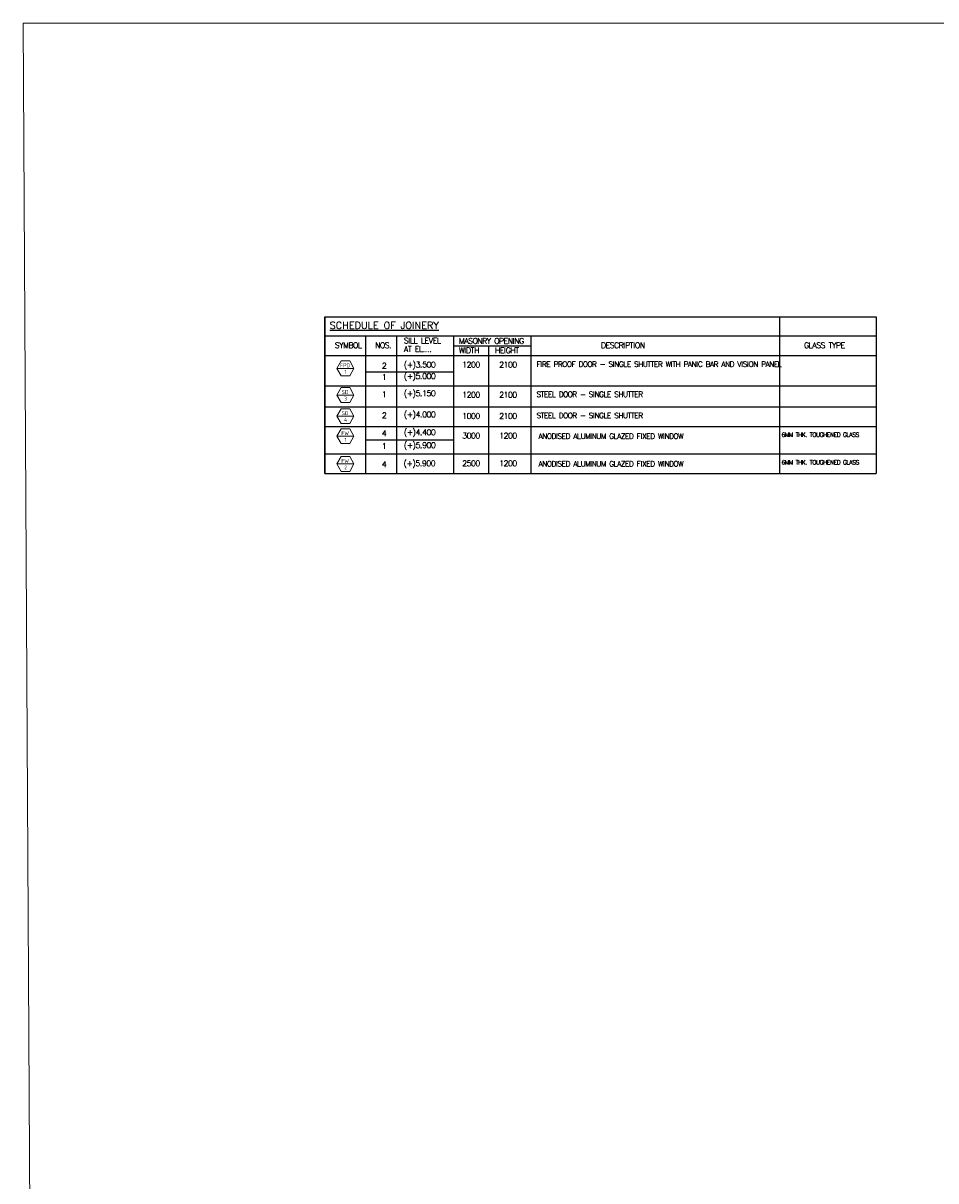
# Model space of a CAD drawing. Extents: x -7650383 to 4934791, y -137560 to 1826789.
# Tile 7 of 122: x 591451 to 639701, y 3924 to 65129. Entities that reach past the tile are written whole.
import ezdxf
from ezdxf.enums import TextEntityAlignment as Align

# ---------------------------------------------------------------- set-up
doc = ezdxf.new("R2010")
doc.units = 0
doc.header["$LTSCALE"] = 800
doc.header["$MEASUREMENT"] = 0
doc.linetypes.add('CENTER', pattern=[2, 1.25, -0.25, 0.25, -0.25])
doc.layers.get('0').update_dxf_attribs({"linetype": 'CONTINUOUS'})
for name, color, linetype, lineweight in [('2CON', 1, 'CONTINUOUS', 13), ('A-WIN TAG', 3, 'CONTINUOUS', 13), ('WALL', 6, 'CONTINUOUS', 18)]:
    doc.layers.add(name, color=color, linetype=linetype, lineweight=lineweight)
doc.layers.add('TEXT', color=3, linetype='CONTINUOUS')
doc.styles.add('ROMANC', font='romanc')
doc.styles.get("Standard").update_dxf_attribs({"font": 'ISO9'})

msp = doc.modelspace()

# ---------------------------------------------------------------- linework, layer by layer
for p, q in [((607395, 41324.6, 0.1), (607395, 49604.3, 0.1)), ((607395, 49604.3, 0.1), (636538.8, 49604.3, 0)), ((607395, 49604.3, 0.1), (607395, 41324.6, 0)), ((607395, 49604.3, 0.1), (627386, 49604.3, 0.1)), ((631428.1, 49604.3, 0.1), (631428.1, 41324.6, 0.1)), ((636538.8, 49604.3, 0), (636538.8, 41324.6)), ((607395, 48604.5, 0.1), (636538.8, 48604.5, 0)), ((609548.5, 48604.5, 0.1), (609548.5, 41324.6, 0)), ((611195.2, 48604.5, 0.1), (611195.2, 41324.6, 0)), ((614195.2, 48604.5, 0.1), (614195.2, 41324.6, 0)), ((618295.2, 48604.5, 0.1), (618295.2, 41324.6, 0)), ((614195.2, 48064.3, 0.1), (618295.2, 48064.3, 0.1)), ((616058, 48064.3, 0.1), (616058, 41324.6, 0)), ((607395, 47554.7, 0.1), (636538.8, 47554.7, 0)), ((609548.5, 46695.9, 0.1), (614195.2, 46695.9, 0.1)), ((607395, 45959.6, 0.1), (636538.8, 45959.6, 0)), ((607395, 45959.6, 0.1), (636538.8, 45959.6, 0)), ((607395, 45959.6, 0.1), (636538.8, 45959.6, 0)), ((607395, 45959.6, 0.1), (636538.8, 45959.6, 0)), ((607395, 44840.8, 0), (636538.8, 44840.8, -0.1)), ((607395, 44840.8, 0), (636538.8, 44840.8, -0.1)), ((607395, 44840.8, 0), (636538.8, 44840.8, -0.1)), ((607395, 44840.8, 0), (636538.8, 44840.8, -0.1)), ((607395, 43811.4, 0), (636538.8, 43811.4, -0.1)), ((607395, 43811.4, 0), (636538.8, 43811.4, -0.1)), ((614195.2, 43078.4, 0), (609548.5, 43078.4, 0)), ((607395, 42353.9, 0), (636538.8, 42353.9, -0.1)), ((607395, 41324.6, 0), (636538.8, 41324.6, -0.1))]:
    msp.add_line(p, q)
at = {"layer": '2CON'}
for p, q in [((608937.8, 46878.5, 0.1), (608037.8, 46878.5, 0.1)), ((608937.8, 45468.2, 0.1), (608037.8, 45468.2, 0.1)), ((608937.8, 44349.4, 0), (608037.8, 44349.4, 0)), ((608937.8, 43290.6, 0.1), (608037.8, 43290.6, 0.1)), ((608937.8, 41823.6, 0), (608037.8, 41823.6, 0))]:
    msp.add_line(p, q, dxfattribs=at)
at = {"layer": 'A-WIN TAG'}
for points, elevation in [([(608262.8, 47268.2), (608037.8, 46878.5), (608262.8, 46488.8), (608712.8, 46488.8), (608937.8, 46878.5), (608712.8, 47268.2)], 0.2), ([(608262.8, 45857.9), (608037.8, 45468.2), (608262.8, 45078.5), (608712.8, 45078.5), (608937.8, 45468.2), (608712.8, 45857.9)], 0.1), ([(608262.8, 44739.1), (608037.8, 44349.4), (608262.8, 43959.7), (608712.8, 43959.7), (608937.8, 44349.4), (608712.8, 44739.1)], 0), ([(608262.8, 43680.3), (608037.8, 43290.6), (608262.8, 42900.8), (608712.8, 42900.8), (608937.8, 43290.6), (608712.8, 43680.3)], 0.2), ([(608262.8, 42213.3), (608037.8, 41823.6), (608262.8, 41433.9), (608712.8, 41433.9), (608937.8, 41823.6), (608712.8, 42213.3)], 0.2)]:
    msp.add_lwpolyline(points, close=True, dxfattribs=dict(at, elevation=elevation))
at = {"layer": 'WALL'}
msp.add_lwpolyline([(591450.9, 65128.8), (771417.7, 65128.8), (772423.6, -114315.7), (592456.8, -114315.7)], close=True, dxfattribs=at)

# ---------------------------------------------------------------- texts
at = {"layer": 'A-WIN TAG'}
for s, p in [('FPD', (608472.1, 47038.4, 0.1)), ('1', (608499.4, 46692.6, 0.1)), ('SD', (608472.1, 45628.1, 0.1)), ('3', (608499.4, 45282.3, 0.1)), ('SD', (608472.1, 44509.4, 0)), ('4', (608499.4, 44163.5, 0)), ('FW', (608472.1, 43450.5, 0.1)), ('1', (608499.4, 43104.7, 0.1)), ('FW', (608472.1, 41983.6, 0)), ('2', (608499.4, 41637.8, 0))]:
    msp.add_text(s, height=200, dxfattribs=at).set_placement(p, align=Align.MIDDLE)
at = {"layer": 'TEXT', "linetype": 'CENTER', "style": 'ROMANC'}
msp.add_text('%%USCHEDULE OF JOINERY', height=375, dxfattribs=at).set_placement((607656.3, 49341.9, 0.1), align=Align.TOP_LEFT)
at = {"layer": 'TEXT', "linetype": 'CENTER', "attachment_point": 1, "line_spacing_factor": 0.9, "style": 'ROMANC'}
for s, insert, char_height, width in [('{\\T0.9;SILL LEVEL\\PAT EL....}', (611576.1, 48495.2, 0.1), 300, 10616.837), ('{\\T0.9;MASONRY OPENING}', (614490.4, 48477.2, 0.1), 300, 10616.837), ('{\\T0.9;SYMBOL}', (607927.3, 48250.7, 0.1), 300, 10287.67), ('{\\T0.9;NOS.}', (610055.6, 48250.7, 0.1), 300, 946.216), ('{\\T0.9;WIDTH}', (614490.4, 47976.7, 0.1), 300, 10616.837), ('{\\T0.9;HEIGHT}', (616396.5, 47976.7, 0.1), 300, 10616.837), ('{\\T0.9;DESCRIPTION}', (621997.4, 48250.7, 0.1), 300, 10616.837), ('{\\T0.9;GLASS TYPE}', (632733.5, 48250.7, 0.1), 300, 10616.837), ('{\\T0.9;2}', (610417.2, 47175.4, 0), 300, 336.295), ('{\\T0.9;(+)3.500}', (611573.8, 47224.7, 0), 300, 2015.303), ('{\\T0.9;1200}', (614664.4, 47224.7, 0), 300, 1394.55), ('{\\T0.9;2100}', (616618.3, 47224.7, 0), 300, 10616.837), ('{\\T0.9;FIRE PROOF DOOR - SINGLE SHUTTER WITH PANIC BAR AND VISION PANEL}', (618590.1, 47242.3, 0), 285, 12224.293), ('{\\T0.9;1}', (610417.2, 46568.4, 0), 300, 336.295), ('{\\T0.9;(+)5.000}', (611573.8, 46617.7, 0), 300, 2015.303), ('{\\T0.9;1}', (610417.2, 45660.3, 0), 300, 336.295), ('{\\T0.9;(+)5.150}', (611573.8, 45709.6, 0), 300, 2015.303), ('{\\T0.9;1200}', (614664.4, 45629.6, 0), 300, 1393.591), ('{\\T0.9;2100}', (616618.3, 45629.6, 0), 300, 10616.837), ('{\\T0.9;STEEL DOOR - SINGLE SHUTTER}', (618590.1, 45647.2, 0), 285, 17337.792), ('{\\T0.9;2}', (610417.2, 44541.5, 0), 300, 336.295), ('{\\T0.9;(+)4.000}', (611573.8, 44590.8, 0), 300, 2015.303), ('{\\T0.9;1000}', (614664.4, 44510.8, 0), 300, 1393.591), ('{\\T0.9;2100}', (616618.3, 44510.8, 0), 300, 10616.837), ('{\\T0.9;STEEL DOOR - SINGLE SHUTTER}', (618590.1, 44528.4, 0), 285, 17337.792), ('{\\T0.9;4}', (610417.2, 43601.3, 0), 300, 336.295), ('{\\T0.9;(+)4.400}', (611573.8, 43650.6, 0), 300, 2015.303), ('{\\T0.9;3000}', (614664.4, 43467.3, 0), 300, 1393.591), ('{\\T0.9;1200}', (616618.3, 43467.3, 0), 300, 10616.837), ('{\\T0.9;6MM THK. TOUGHENED GLASS}', (631545.9, 43480.9, 0.1), 228, 13870.234), ('{\\T0.9;1}', (610417.2, 42917.7, 0), 300, 336.295), ('{\\T0.9;(+)5.900}', (611573.8, 42967, 0), 300, 2015.303), ('{\\T0.9;ANODISED ALUMINUM GLAZED FIXED WINDOW}', (618698.1, 43434, 0), 285, 17337.792), ('{\\T0.9;4}', (610417.2, 41960.6, 0), 300, 336.295), ('{\\T0.9;(+)5.900}', (611561.9, 42009.9, 0), 300, 1904.665), ('{\\T0.9;2500}', (614664.4, 42009.9, 0), 300, 1393.591), ('{\\T0.9;1200}', (616618.3, 42009.9, 0), 300, 10616.837), ('{\\T0.9;ANODISED ALUMINUM GLAZED FIXED WINDOW}', (618698.1, 41976.5, 0), 285, 17337.792), ('{\\T0.9;6MM THK. TOUGHENED GLASS}', (631545.9, 42023.4, 0), 228, 13870.234)]:
    msp.add_mtext(s, dxfattribs=dict(at, insert=insert, char_height=char_height, width=width))

doc.saveas('drawing.dxf')
